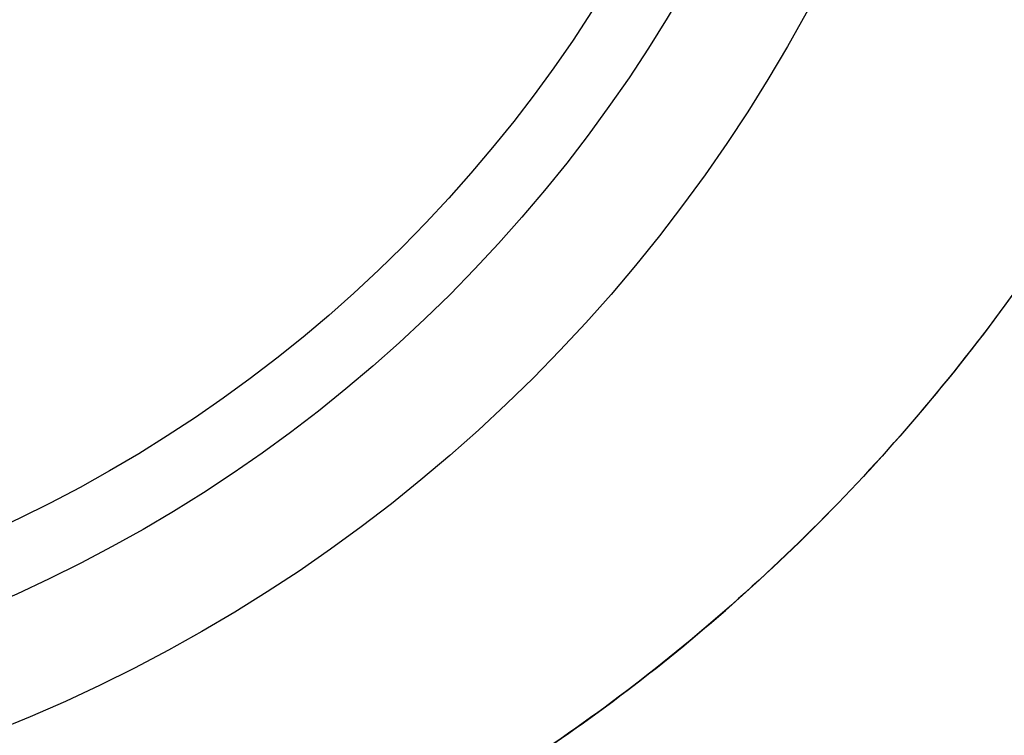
# Model space of a CAD drawing. Header units: millimetres. Extents: x 90 to 358, y 74 to 282.
# Tile 123 of 256: x 177.34 to 178.8, y 262.49 to 263.55. Entities that reach past the tile are written whole.
import ezdxf

# ---------------------------------------------------------------- set-up
doc = ezdxf.new("R2010")
doc.units = ezdxf.units.MM
doc.header["$LTSCALE"] = 23.1
doc.layers.add('20_ALL_FEATURES', color=7, linetype='CONTINUOUS')

msp = doc.modelspace()

# ---------------------------------------------------------------- linework, layer by layer
at = {"layer": '20_ALL_FEATURES'}
for radius in [2.35, 2.175, 2.075]:
    msp.add_circle((176.4441, 264.684), radius, dxfattribs=at)
for radius, start, end in [(3.6423, 78.0321, 303.9546), (3.8, 207.3573, 332.6428)]:
    msp.add_arc((176.4441, 264.684), radius, start, end, dxfattribs=at)
for points, knots in [([(178.0127, 262.3993), (178.1346, 262.4736), (178.3688, 262.6431), (178.6784, 262.9511), (178.9394, 263.3078), (179.1431, 263.702), (179.2836, 264.1242), (179.357, 264.5654), (179.3599, 265.0163), (179.2926, 265.4644), (179.1575, 265.8991), (178.9559, 266.3109), (178.78, 266.5629), (178.6823, 266.6816)], [0, 0, 0, 0, 0.087277, 0.175903, 0.266012, 0.356403, 0.446128, 0.537009, 0.628785, 0.720679, 0.812992, 0.906037, 1, 1, 1, 1]), ([(178.6827, 266.6811), (178.7778, 266.5653), (178.9509, 266.3187), (179.1513, 265.9136), (179.2883, 265.4822), (179.3585, 265.0345), (179.3585, 264.5816), (179.2868, 264.1365), (179.1464, 263.7097), (178.9415, 263.3114), (178.679, 262.952), (178.3685, 262.6431), (178.1344, 262.4733), (178.0127, 262.3993)], [0, 0, 0, 0, 0.091641, 0.183461, 0.275352, 0.367356, 0.45956, 0.551171, 0.641894, 0.733173, 0.823979, 0.912941, 1, 1, 1, 1]), ([(173.6468, 263.6356), (173.7097, 263.4875), (173.8589, 263.201), (174.1496, 262.8147), (174.4975, 262.4802), (174.8952, 262.2065), (175.3319, 262.0017), (175.7943, 261.8743), (176.2692, 261.826), (176.7437, 261.8569), (177.2037, 261.9649), (177.6325, 262.1445), (177.8923, 262.3081), (178.0127, 262.3993)], [0, 0, 0, 0, 0.092437, 0.184672, 0.276646, 0.368594, 0.460902, 0.55252, 0.642945, 0.733968, 0.824533, 0.913186, 1, 1, 1, 1]), ([(173.0691, 263.534), (173.127, 263.3611), (173.2699, 263.0237), (173.5582, 262.5566), (173.9131, 262.1387), (174.3274, 261.7798), (174.7921, 261.4885), (175.2964, 261.2702), (175.8281, 261.1299), (176.3754, 261.0714), (176.9253, 261.0991), (177.4649, 261.2097), (177.9814, 261.3999), (178.4625, 261.6655), (178.897, 262.0016), (179.2754, 262.4001), (179.5897, 262.8514), (179.7515, 263.1809), (179.8191, 263.3506)], [0, 0, 0, 0, 0.062449, 0.124912, 0.187319, 0.249496, 0.311891, 0.374421, 0.436985, 0.499538, 0.562168, 0.62482, 0.687458, 0.74997, 0.812315, 0.874855, 0.93743, 1, 1, 1, 1]), ([(179.8191, 263.1744), (179.7418, 263.0018), (179.5593, 262.6682), (179.2124, 262.2164), (178.8016, 261.8225), (178.3352, 261.4976), (177.8236, 261.2493), (177.2785, 261.081), (176.7117, 260.9974), (176.1373, 261.0036), (175.5707, 261.0995), (175.0255, 261.2815), (174.5166, 261.5455), (174.0551, 261.8846), (173.6519, 262.2902), (173.3161, 262.7538), (173.1422, 263.0937), (173.0691, 263.2691)], [0, 0, 0, 0, 0.06642, 0.132933, 0.199327, 0.265511, 0.331757, 0.398266, 0.465126, 0.532156, 0.599188, 0.666173, 0.733213, 0.799737, 0.866514, 0.933271, 1, 1, 1, 1]), ([(179.8191, 263.0982), (179.7394, 262.9288), (179.5533, 262.6013), (179.2032, 262.1578), (178.7894, 261.7713), (178.3195, 261.4518), (177.8048, 261.2078), (177.2591, 261.0439), (176.6968, 260.965), (176.1304, 260.9731), (175.572, 261.0674), (175.0337, 261.2449), (174.5285, 261.5016), (174.0688, 261.832), (173.6647, 262.2281), (173.3245, 262.6817), (173.1454, 263.0157), (173.0691, 263.1886)], [0, 0, 0, 0, 0.066301, 0.132777, 0.199352, 0.266005, 0.3332, 0.400275, 0.466991, 0.533509, 0.600056, 0.666744, 0.733489, 0.799928, 0.866414, 0.933082, 1, 1, 1, 1])]:
    msp.add_open_spline(points, degree=3, knots=knots, dxfattribs=at)

doc.saveas('drawing.dxf')
